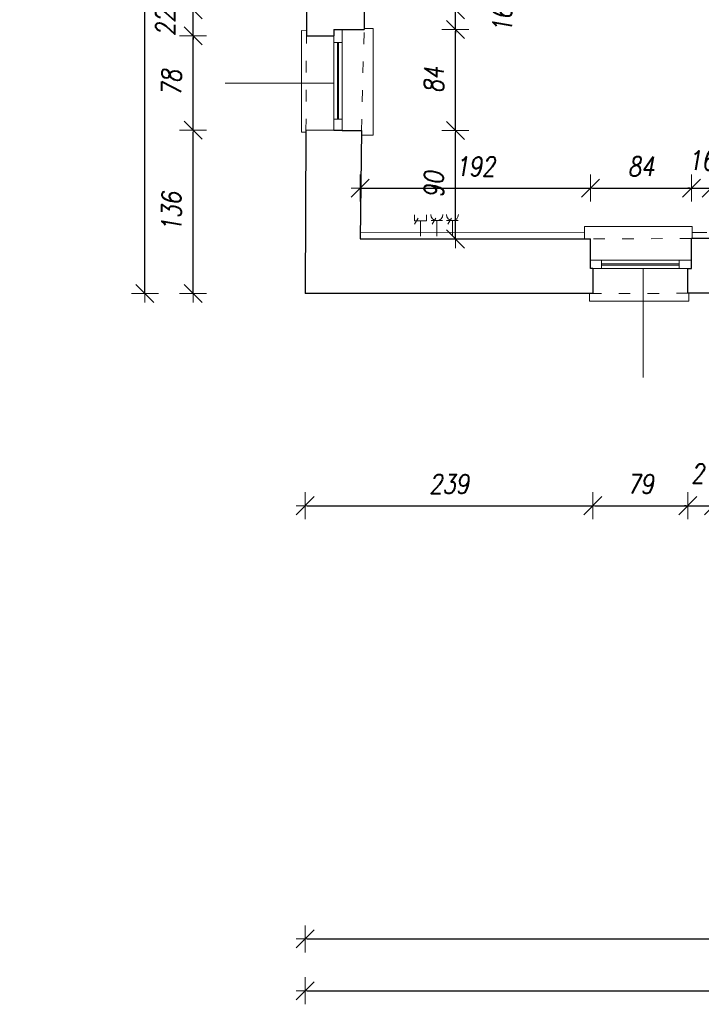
# Model space of a CAD drawing. Header units: millimetres. Extents: x -58431 to 28973, y -32170 to 9431.
# Tile 1 of 54: x -58431 to -52764, y -32170 to -23984. Entities that reach past the tile are written whole.
import ezdxf

# ---------------------------------------------------------------- set-up
doc = ezdxf.new("R2010")
doc.units = ezdxf.units.MM
doc.header["$LTSCALE"] = 8
doc.linetypes.add('ACAD_ISO03W100', pattern=[30, 12, -18])
doc.layers.get('Defpoints').update_dxf_attribs({"lineweight": 0})
for name, color, linetype, lineweight in [('A_DIMEN', 7, 'Continuous', 0), ('BAM_OPISY POWIERZCHNI', 40, 'Continuous', 0), ('instalacje', 6, 'Continuous', 0), ('piętro_dzwi i okna', 3, 'Continuous', 0), ('piętro_parapet', 6, 'Continuous', 0), ('piętro_podciąg', 2, 'ACAD_ISO03W100', 0), ('piętro_rzut', 7, 'Continuous', 30), ('piętro_widok', 4, 'Continuous', 0), ('RZUT_wymiarowanie', 2, 'Continuous', 0), ('wymiarowanie', 4, 'Continuous', 0)]:
    doc.layers.add(name, color=color, linetype=linetype, lineweight=lineweight)
doc.styles.add('ROMANS1', font='romans.shx', dxfattribs={"width": 0.8, "oblique": 10})
doc.dimstyles.new('NARCH100', dxfattribs={"dimscale": 100, "dimtxt": 1.6, "dimasz": 0.15, "dimexe": 0, "dimexo": 0, "dimgap": 1, "dimtad": 1, "dimdec": 0, "dimlfac": 0.1, "dimrnd": 1, "dimdsep": 46, "dimtxsty": 'ROMANS1', "dimblk": 'wym', "dimcen": -1.5, "dimse1": 1, "dimse2": 1, "dimclrd": 4, "dimclre": 4, "dimclrt": 3, "dimadec": 0, "dimazin": 0, "dimtfac": 0.04, "dimtdec": 0, "dimtmove": 2, "dimatfit": 3, "dimldrblk": 'wym', "dimfxl": 0, "dimtolj": 1, "dimarcsym": 0})

# ---------------------------------------------------------------- blocks, each defined once
blk = doc.blocks.new('wym')
at = {"layer": 'A_DIMEN', "color": 4, "ltscale": 100}
for p, q in [((0, -7.5), (0, 7.5)), ((-5, -5), (5, 5)), ((-5, 0), (5, 0))]:
    blk.add_line(p, q, dxfattribs=at)
blk = doc.blocks.new('*D13')
at = {"layer": 'Defpoints', "color": 0, "transparency": 16777216}
for p in [(-53665.6, -26054), (-56057.1, -26261.6), (-53665.6, -28024.5)]:
    blk.add_point(p, dxfattribs=at)
at = {"layer": 'piętro_widok', "color": 4, "lineweight": -2, "transparency": 16777216}
blk.add_line((-56042.1, -28024.5), (-53680.6, -28024.5), dxfattribs=at)
at = {"layer": 'piętro_widok', "color": 4, "lineweight": -2, "transparency": 16777216, "xscale": 15, "yscale": 15, "zscale": 15, "rotation": 179.9999999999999}
blk.add_blockref('wym', (-56057.1, -28024.5), dxfattribs=at)
at = {"layer": 'piętro_widok', "color": 4, "lineweight": -2, "transparency": 16777216, "xscale": 15, "yscale": 15, "zscale": 15}
blk.add_blockref('wym', (-53665.6, -28024.5), dxfattribs=at)
at = {"layer": 'piętro_widok', "color": 3, "transparency": 16777216, "insert": (-54861.3, -27844.5), "char_height": 160, "attachment_point": 5, "style": 'ROMANS1'}
blk.add_mtext('\\A1;239', dxfattribs=at)
blk = doc.blocks.new('*D14')
at = {"layer": 'Defpoints', "color": 0, "transparency": 16777216}
for p in [(-53665.6, -26054), (-52875, -26258.7), (-52875, -28024.5)]:
    blk.add_point(p, dxfattribs=at)
at = {"layer": 'piętro_widok', "color": 4, "lineweight": -2, "transparency": 16777216}
blk.add_line((-53650.6, -28024.5), (-52890, -28024.5), dxfattribs=at)
at = {"layer": 'piętro_widok', "color": 4, "lineweight": -2, "transparency": 16777216, "xscale": 15, "yscale": 15, "zscale": 15, "rotation": 179.9999999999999}
blk.add_blockref('wym', (-53665.6, -28024.5), dxfattribs=at)
at = {"layer": 'piętro_widok', "color": 4, "lineweight": -2, "transparency": 16777216, "xscale": 15, "yscale": 15, "zscale": 15}
blk.add_blockref('wym', (-52875, -28024.5), dxfattribs=at)
at = {"layer": 'piętro_widok', "color": 3, "transparency": 16777216, "insert": (-53270.3, -27844.5), "char_height": 160, "attachment_point": 5, "style": 'ROMANS1'}
blk.add_mtext('\\A1;79', dxfattribs=at)
blk = doc.blocks.new('*D15')
at = {"layer": 'Defpoints', "color": 0, "transparency": 16777216}
for p in [(-52875, -26258.7), (-52663.1, -26258.7), (-52663.1, -28024.5)]:
    blk.add_point(p, dxfattribs=at)
at = {"layer": 'piętro_widok', "color": 4, "lineweight": -2, "transparency": 16777216}
for p, q in [((-52890, -28024.5), (-52905, -28024.5)), ((-52875, -28024.5), (-52663.1, -28024.5)), ((-52648.1, -28024.5), (-52633.1, -28024.5))]:
    blk.add_line(p, q, dxfattribs=at)
at = {"layer": 'piętro_widok', "color": 4, "lineweight": -2, "transparency": 16777216, "xscale": 15, "yscale": 15, "zscale": 15}
for p, rotation in [((-52875, -28024.5), 359.9999999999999), ((-52663.1, -28024.5), 179.9999999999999)]:
    blk.add_blockref('wym', p, dxfattribs=dict(at, rotation=rotation))
at = {"layer": 'piętro_widok', "color": 3, "transparency": 16777216, "insert": (-52739.6, -27757.6), "char_height": 160, "attachment_point": 5, "style": 'ROMANS1'}
blk.add_mtext('\\A1;21', dxfattribs=at)
blk = doc.blocks.new('*D180')
at = {"layer": 'Defpoints', "color": 0, "transparency": 16777216}
for p in [(-53684.5, -25384.3), (-55601.2, -25807.2), (-53684.5, -25807.2)]:
    blk.add_point(p, dxfattribs=at)
at = {"layer": 'RZUT_wymiarowanie', "color": 4, "lineweight": -2, "transparency": 16777216}
blk.add_line((-55586.2, -25384.3), (-53699.5, -25384.3), dxfattribs=at)
at = {"layer": 'RZUT_wymiarowanie', "color": 4, "lineweight": -2, "transparency": 16777216, "xscale": 15, "yscale": 15, "zscale": 15, "rotation": 179.9999999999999}
blk.add_blockref('wym', (-55601.2, -25384.3), dxfattribs=at)
at = {"layer": 'RZUT_wymiarowanie', "color": 4, "lineweight": -2, "transparency": 16777216, "xscale": 15, "yscale": 15, "zscale": 15}
blk.add_blockref('wym', (-53684.5, -25384.3), dxfattribs=at)
at = {"layer": 'RZUT_wymiarowanie', "color": 3, "transparency": 16777216, "insert": (-54642.9, -25204.3), "char_height": 160, "attachment_point": 5, "style": 'ROMANS1'}
blk.add_mtext('\\A1;192', dxfattribs=at)
blk = doc.blocks.new('*D181')
at = {"layer": 'Defpoints', "color": 0, "transparency": 16777216}
for p in [(-52845.8, -25384.3), (-53684.5, -25807.2), (-52845.8, -25984)]:
    blk.add_point(p, dxfattribs=at)
at = {"layer": 'RZUT_wymiarowanie', "color": 4, "lineweight": -2, "transparency": 16777216}
blk.add_line((-53669.5, -25384.3), (-52860.8, -25384.3), dxfattribs=at)
at = {"layer": 'RZUT_wymiarowanie', "color": 4, "lineweight": -2, "transparency": 16777216, "xscale": 15, "yscale": 15, "zscale": 15, "rotation": 179.9999999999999}
blk.add_blockref('wym', (-53684.5, -25384.3), dxfattribs=at)
at = {"layer": 'RZUT_wymiarowanie', "color": 4, "lineweight": -2, "transparency": 16777216, "xscale": 15, "yscale": 15, "zscale": 15}
blk.add_blockref('wym', (-52845.8, -25384.3), dxfattribs=at)
at = {"layer": 'RZUT_wymiarowanie', "color": 3, "transparency": 16777216, "insert": (-53265.2, -25204.3), "char_height": 160, "attachment_point": 5, "style": 'ROMANS1'}
blk.add_mtext('\\A1;84', dxfattribs=at)
blk = doc.blocks.new('*D182')
at = {"layer": 'Defpoints', "color": 0, "transparency": 16777216}
for p in [(-52682.4, -25384.3), (-52845.8, -25984), (-52682.4, -25981.2)]:
    blk.add_point(p, dxfattribs=at)
at = {"layer": 'RZUT_wymiarowanie', "color": 4, "lineweight": -2, "transparency": 16777216}
for p, q in [((-52860.8, -25384.3), (-52875.8, -25384.3)), ((-52845.8, -25384.3), (-52682.4, -25384.3)), ((-52667.4, -25384.3), (-52652.4, -25384.3))]:
    blk.add_line(p, q, dxfattribs=at)
at = {"layer": 'RZUT_wymiarowanie', "color": 4, "lineweight": -2, "transparency": 16777216, "xscale": 15, "yscale": 15, "zscale": 15}
for p, rotation in [((-52845.8, -25384.3), 359.9999999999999), ((-52682.4, -25384.3), 179.9999999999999)]:
    blk.add_blockref('wym', p, dxfattribs=dict(at, rotation=rotation))
at = {"layer": 'RZUT_wymiarowanie', "color": 3, "transparency": 16777216, "insert": (-52764.1, -25154.3), "char_height": 160, "attachment_point": 5, "style": 'ROMANS1'}
blk.add_mtext('\\A1;16', dxfattribs=at)
blk = doc.blocks.new('*D341')
at = {"layer": 'Defpoints', "color": 0, "transparency": 16777216}
for p in [(-55590.7, -24906.3), (-54808.6, -24906.3), (-55601.2, -25807.2)]:
    blk.add_point(p, dxfattribs=at)
at = {"layer": 'RZUT_wymiarowanie', "color": 4, "lineweight": -2, "transparency": 16777216}
blk.add_line((-54808.6, -25792.2), (-54808.6, -24921.3), dxfattribs=at)
at = {"layer": 'RZUT_wymiarowanie', "color": 4, "lineweight": -2, "transparency": 16777216, "xscale": 15, "yscale": 15, "zscale": 15}
for p, rotation in [((-54808.6, -24906.3), 90), ((-54808.6, -25807.2), 270)]:
    blk.add_blockref('wym', p, dxfattribs=dict(at, rotation=rotation))
at = {"layer": 'RZUT_wymiarowanie', "color": 3, "transparency": 16777216, "insert": (-54988.6, -25356.7), "char_height": 160, "attachment_point": 5, "rotation": 90, "style": 'ROMANS1'}
blk.add_mtext('\\A1;90', dxfattribs=at)
blk = doc.blocks.new('*D342')
at = {"layer": 'Defpoints', "color": 0, "transparency": 16777216}
for p in [(-55748.8, -24065.1), (-54808.6, -24065.1), (-55590.7, -24906.3)]:
    blk.add_point(p, dxfattribs=at)
at = {"layer": 'RZUT_wymiarowanie', "color": 4, "lineweight": -2, "transparency": 16777216}
blk.add_line((-54808.6, -24891.3), (-54808.6, -24080.1), dxfattribs=at)
at = {"layer": 'RZUT_wymiarowanie', "color": 4, "lineweight": -2, "transparency": 16777216, "xscale": 15, "yscale": 15, "zscale": 15}
for p, rotation in [((-54808.6, -24065.1), 90), ((-54808.6, -24906.3), 270)]:
    blk.add_blockref('wym', p, dxfattribs=dict(at, rotation=rotation))
at = {"layer": 'RZUT_wymiarowanie', "color": 3, "transparency": 16777216, "insert": (-54988.6, -24485.7), "char_height": 160, "attachment_point": 5, "rotation": 90, "style": 'ROMANS1'}
blk.add_mtext('\\A1;84', dxfattribs=at)
blk = doc.blocks.new('*D343')
at = {"layer": 'Defpoints', "color": 0, "transparency": 16777216}
for p in [(-55748.8, -23902.9), (-54808.6, -23902.9), (-55748.8, -24065.1)]:
    blk.add_point(p, dxfattribs=at)
at = {"layer": 'RZUT_wymiarowanie', "color": 4, "lineweight": -2, "transparency": 16777216}
for p, q in [((-54808.6, -23887.9), (-54808.6, -23872.9)), ((-54808.6, -24065.1), (-54808.6, -23902.9)), ((-54808.6, -24080.1), (-54808.6, -24095.1))]:
    blk.add_line(p, q, dxfattribs=at)
at = {"layer": 'RZUT_wymiarowanie', "color": 4, "lineweight": -2, "transparency": 16777216, "xscale": 15, "yscale": 15, "zscale": 15}
for p, rotation in [((-54808.6, -23902.9), 270), ((-54808.6, -24065.1), 90)]:
    blk.add_blockref('wym', p, dxfattribs=dict(at, rotation=rotation))
at = {"layer": 'RZUT_wymiarowanie', "color": 3, "transparency": 16777216, "insert": (-54418.6, -23984), "char_height": 160, "attachment_point": 5, "rotation": 90, "style": 'ROMANS1'}
blk.add_mtext('\\A1;16', dxfattribs=at)
blk = doc.blocks.new('*D543')
at = {"layer": 'BAM_OPISY POWIERZCHNI', "color": 4, "lineweight": -2, "transparency": 16777216}
blk.add_line((-56042.1, -31627.1), (-14725.3, -31627.1), dxfattribs=at)
at = {"layer": 'Defpoints', "color": 0, "transparency": 16777216}
for p in [(-56057.1, -26261.6), (-14710.3, -30520.1), (-14710.3, -31627.1)]:
    blk.add_point(p, dxfattribs=at)
at = {"layer": 'BAM_OPISY POWIERZCHNI', "color": 4, "lineweight": -2, "transparency": 16777216, "xscale": 15, "yscale": 15, "zscale": 15, "rotation": 179.9999999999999}
blk.add_blockref('wym', (-56057.1, -31627.1), dxfattribs=at)
at = {"layer": 'BAM_OPISY POWIERZCHNI', "color": 4, "lineweight": -2, "transparency": 16777216, "xscale": 15, "yscale": 15, "zscale": 15}
blk.add_blockref('wym', (-14710.3, -31627.1), dxfattribs=at)
at = {"layer": 'BAM_OPISY POWIERZCHNI', "color": 3, "transparency": 16777216, "insert": (-35383.7, -31447.1), "char_height": 160, "attachment_point": 5, "style": 'ROMANS1'}
blk.add_mtext('\\A1;4135', dxfattribs=at)
blk = doc.blocks.new('*D546')
at = {"layer": 'BAM_OPISY POWIERZCHNI', "color": 4, "lineweight": -2, "transparency": 16777216}
blk.add_line((-56042.1, -32057.8), (-1543.1, -32057.8), dxfattribs=at)
at = {"layer": 'Defpoints', "color": 0, "transparency": 16777216}
for p in [(-56057.1, -26261.6), (-1528.1, -26309.4), (-1528.1, -32057.8)]:
    blk.add_point(p, dxfattribs=at)
at = {"layer": 'BAM_OPISY POWIERZCHNI', "color": 4, "lineweight": -2, "transparency": 16777216, "xscale": 15, "yscale": 15, "zscale": 15, "rotation": 179.9999999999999}
blk.add_blockref('wym', (-56057.1, -32057.8), dxfattribs=at)
at = {"layer": 'BAM_OPISY POWIERZCHNI', "color": 4, "lineweight": -2, "transparency": 16777216, "xscale": 15, "yscale": 15, "zscale": 15}
blk.add_blockref('wym', (-1528.1, -32057.8), dxfattribs=at)
at = {"layer": 'BAM_OPISY POWIERZCHNI', "color": 3, "transparency": 16777216, "insert": (-28792.6, -31877.8), "char_height": 160, "attachment_point": 5, "style": 'ROMANS1'}
blk.add_mtext('\\A1;5453', dxfattribs=at)
blk = doc.blocks.new('*D821')
at = {"layer": 'BAM_OPISY POWIERZCHNI', "color": 4, "lineweight": -2, "transparency": 16777216}
blk.add_line((-56990, -26246.6), (-56990, -24918), dxfattribs=at)
at = {"layer": 'Defpoints', "color": 0, "transparency": 16777216}
for p in [(-56990, -24903), (-56048.3, -24903, 56045.2), (-56057.1, -26261.6)]:
    blk.add_point(p, dxfattribs=at)
at = {"layer": 'BAM_OPISY POWIERZCHNI', "color": 4, "lineweight": -2, "transparency": 16777216, "xscale": 15, "yscale": 15, "zscale": 15}
for p, rotation in [((-56990, -24903), 90), ((-56990, -26261.6), 270)]:
    blk.add_blockref('wym', p, dxfattribs=dict(at, rotation=rotation))
at = {"layer": 'BAM_OPISY POWIERZCHNI', "color": 3, "transparency": 16777216, "insert": (-57170, -25582.3), "char_height": 160, "attachment_point": 5, "rotation": 90, "style": 'ROMANS1'}
blk.add_mtext('\\A1;136', dxfattribs=at)
blk = doc.blocks.new('*D822')
at = {"layer": 'BAM_OPISY POWIERZCHNI', "color": 4, "lineweight": -2, "transparency": 16777216}
blk.add_line((-56990, -24888), (-56990, -24133.3), dxfattribs=at)
at = {"layer": 'Defpoints', "color": 0, "transparency": 16777216}
for p in [(-56990, -24118.3), (-56047.6, -24118.3), (-56048.3, -24903, 56045.2)]:
    blk.add_point(p, dxfattribs=at)
at = {"layer": 'BAM_OPISY POWIERZCHNI', "color": 4, "lineweight": -2, "transparency": 16777216, "xscale": 15, "yscale": 15, "zscale": 15}
for p, rotation in [((-56990, -24118.3), 90), ((-56990, -24903), 270)]:
    blk.add_blockref('wym', p, dxfattribs=dict(at, rotation=rotation))
at = {"layer": 'BAM_OPISY POWIERZCHNI', "color": 3, "transparency": 16777216, "insert": (-57170, -24510.7), "char_height": 160, "attachment_point": 5, "rotation": 90, "style": 'ROMANS1'}
blk.add_mtext('\\A1;78', dxfattribs=at)
blk = doc.blocks.new('*D823')
at = {"layer": 'BAM_OPISY POWIERZCHNI', "color": 4, "lineweight": -2, "transparency": 16777216}
for p, q in [((-56990, -23887.4), (-56990, -23872.4)), ((-56990, -24118.3), (-56990, -23902.4)), ((-56990, -24133.3), (-56990, -24148.3))]:
    blk.add_line(p, q, dxfattribs=at)
at = {"layer": 'Defpoints', "color": 0, "transparency": 16777216}
for p in [(-56990, -23902.4), (-56046.6, -23902.4, 56045.2), (-56047.6, -24118.3)]:
    blk.add_point(p, dxfattribs=at)
at = {"layer": 'BAM_OPISY POWIERZCHNI', "color": 4, "lineweight": -2, "transparency": 16777216, "xscale": 15, "yscale": 15, "zscale": 15}
for p, rotation in [((-56990, -23902.4), 270), ((-56990, -24118.3), 90)]:
    blk.add_blockref('wym', p, dxfattribs=dict(at, rotation=rotation))
at = {"layer": 'BAM_OPISY POWIERZCHNI', "color": 3, "transparency": 16777216, "insert": (-57220, -24010.4), "char_height": 160, "attachment_point": 5, "rotation": 90, "style": 'ROMANS1'}
blk.add_mtext('\\A1;22', dxfattribs=at)
blk = doc.blocks.new('*D850')
at = {"layer": 'BAM_OPISY POWIERZCHNI', "color": 4, "lineweight": -2, "transparency": 16777216}
blk.add_line((-57390, -26246.6), (-57390, -1753.3), dxfattribs=at)
at = {"layer": 'Defpoints', "color": 0, "transparency": 16777216}
for p in [(-57390, -1738.3), (-56027, -1738.3), (-56057.1, -26261.6)]:
    blk.add_point(p, dxfattribs=at)
at = {"layer": 'BAM_OPISY POWIERZCHNI', "color": 4, "lineweight": -2, "transparency": 16777216, "xscale": 15, "yscale": 15, "zscale": 15}
for p, rotation in [((-57390, -1738.3), 90), ((-57390, -26261.6), 270)]:
    blk.add_blockref('wym', p, dxfattribs=dict(at, rotation=rotation))
at = {"layer": 'BAM_OPISY POWIERZCHNI', "color": 3, "transparency": 16777216, "insert": (-57570, -13999.9), "char_height": 160, "attachment_point": 5, "rotation": 90, "style": 'ROMANS1'}
blk.add_mtext('\\A1;2452', dxfattribs=at)

msp = doc.modelspace()

# ---------------------------------------------------------------- linework, layer by layer
at = {"layer": 'instalacje'}
for points in [[(-55149.7, -25605.5), (-55149.7, -25655.8)], [(-55049.2, -25605.5), (-55049.2, -25655.8)], [(-55049.2, -25655.8), (-55149.7, -25655.8)], [(-55117.6, -25635.1), (-55147.5, -25684.8)], [(-55099.5, -25655.8), (-55099.5, -25783.8)], [(-55011.1, -25654.7), (-54915.1, -25654.7)], [(-54971.7, -25633.1), (-55001.6, -25682.8)], [(-54963.1, -25654.7), (-54963.1, -25782.7)], [(-54881.4, -25654.6), (-54785.4, -25654.7)], [(-54842, -25633.1), (-54871.9, -25682.8)], [(-54833.4, -25654.7), (-54833.4, -25782.7)]]:
    msp.add_lwpolyline(points, dxfattribs=at)
for centre in [(-54963.1, -25604.4), (-54833.4, -25604.4)]:
    msp.add_arc(centre, 50.2, 179.99226, 359.99226, dxfattribs=at)
at = {"layer": 'piętro_dzwi i okna'}
for points in [[(-55748.8, -24906.3), (-55748.8, -24065.1)], [(-55818.5, -24904.5), (-55818.6, -24118.3)], [(-55748.8, -24174.2), (-55818.8, -24174.2)], [(-55789, -24809.8), (-55789, -24174.2)], [(-55779.5, -24809.8), (-55779.5, -24174.2)], [(-55748.8, -24809.8), (-55818.8, -24809.8)], [(-52845.8, -25984), (-53684.5, -25984)], [(-53593, -25984), (-53593, -26054)], [(-52947.7, -26015.2), (-53593, -26015.2)], [(-52947.7, -26024.8), (-53593, -26024.8)], [(-52947.7, -25984), (-52947.7, -26054)], [(-52875, -26054), (-53665.6, -26054)]]:
    msp.add_lwpolyline(points, dxfattribs=at)
at = {"layer": 'piętro_parapet'}
for points in [[(-55591.2, -24943.4), (-55492, -24943.4), (-55492, -24056.6), (-55566.6, -24056.7)], [(-56051.1, -24920.3), (-56088.2, -24920.3), (-56088.2, -24075.1), (-56047.4, -24075.3)], [(-53734.4, -25807.2), (-53734.4, -25702.2), (-52838.8, -25702.2), (-52838.8, -25803.1)], [(-53693.3, -26261.6), (-53693.3, -26324.3), (-52868.9, -26324.3), (-52868.9, -26258.7)]]:
    msp.add_lwpolyline(points, dxfattribs=at)
at = {"layer": 'piętro_podciąg'}
for points in [[(-55590.7, -24906.3), (-55566.6, -24065.1)], [(-52845.8, -25803.1), (-53684.5, -25807.2)], [(-52875, -26258.7), (-53665.6, -26261.6)]]:
    msp.add_lwpolyline(points, dxfattribs=at)
at = {"layer": 'piętro_podciąg', "elevation": 56045.2}
msp.add_lwpolyline([(-56051, -24903), (-56047.6, -24118.3)], dxfattribs=at)
at = {"layer": 'piętro_rzut'}
for p, q in [((-55818.4, -24065.1), (-55566.6, -24065.1)), ((-55818.5, -24904.5, 56045.2), (-56051, -24903, 56045.2)), ((-53665.6, -26054), (-53665.6, -26261.6)), ((-53665.6, -26261.6), (-53868.5, -26261.6))]:
    msp.add_line(p, q, dxfattribs=at)
for points in [[(-56046.6, -23902.4), (-56047.6, -24118.3)], [(-55566.6, -23903.9), (-55566.6, -24065.1)], [(-55818.4, -24065.1), (-55818.4, -24118.3)], [(-56047.6, -24118.3), (-55818.4, -24118.3)], [(-56051, -24903), (-56057.1, -26261.6)], [(-55748.8, -24906.3), (-55818.5, -24904.5)], [(-55748.8, -24906.3), (-55590.7, -24906.3)], [(-55590.7, -24906.3), (-55601.2, -25807.2), (-53684.5, -25807.2)], [(-53665.6, -26054), (-53684.5, -26054), (-53684.5, -25807.2)], [(-52663.1, -26051.2), (-52663.1, -26258.7), (-52875, -26258.7), (-52875, -26054), (-52845.8, -26054), (-52845.8, -25803.1)], [(-52682.4, -25802.8), (-52845.8, -25803.1)], [(-53868.5, -26261.6), (-56057.1, -26261.6)]]:
    msp.add_lwpolyline(points, dxfattribs=at)
at = {"layer": 'piętro_widok'}
for points in [[(-55600.6, -25751.6), (-53734.4, -25753)], [(-52838.8, -25753.6), (-52719.2, -25753.7)]]:
    msp.add_lwpolyline(points, dxfattribs=at)
at = {"layer": 'wymiarowanie'}
for points in [[(-56724, -24510.9), (-55818.6, -24511.4)], [(-53247.2, -26959.5), (-53246.7, -26054)]]:
    msp.add_lwpolyline(points, dxfattribs=at)

# ---------------------------------------------------------------- dimensions: what is measured, and where the dimension line sits
at = {"layer": 'BAM_OPISY POWIERZCHNI'}
for base, p1, p2, picture, middle in [((-57390, -1738.3), (-56057.1, -26261.6), (-56027, -1738.3), '*D850', (-57570, -13999.9)), ((-56990, -23902.4), (-56047.6, -24118.3), (-56046.6, -23902.4, 56045.2), '*D823', (-57220, -24010.4)), ((-56990, -24118.3), (-56048.3, -24903, 56045.2), (-56047.6, -24118.3), '*D822', (-57170, -24510.7)), ((-56990, -24903), (-56057.1, -26261.6), (-56048.3, -24903, 56045.2), '*D821', (-57170, -25582.3))]:
    dim = msp.add_linear_dim(base=base, p1=p1, p2=p2, angle=90, dimstyle='NARCH100', dxfattribs=at)
    dim.commit()
    dim.dimension.update_dxf_attribs({"geometry": picture, "text_midpoint": middle})
for base, p2, picture, middle in [((-14710.3, -31627.1), (-14710.3, -30520.1), '*D543', (-35383.7, -31447.1)), ((-1528.1, -32057.8), (-1528.1, -26309.4), '*D546', (-28792.6, -31877.8))]:
    dim = msp.add_linear_dim(base=base, p1=(-56057.1, -26261.6), p2=p2, dimstyle='NARCH100', dxfattribs=at)
    dim.commit()
    dim.dimension.update_dxf_attribs({"geometry": picture, "text_midpoint": middle})
at = {"layer": 'piętro_widok'}
for base, p1, p2, picture, middle in [((-53665.6, -28024.5), (-56057.1, -26261.6), (-53665.6, -26054), '*D13', (-54861.3, -27844.5)), ((-52875, -28024.5), (-53665.6, -26054), (-52875, -26258.7), '*D14', (-53270.3, -27844.5))]:
    dim = msp.add_linear_dim(base=base, p1=p1, p2=p2, dimstyle='NARCH100', dxfattribs=at)
    dim.commit()
    dim.dimension.update_dxf_attribs({"geometry": picture, "text_midpoint": middle})
dim = msp.add_linear_dim(base=(-52663.1, -28024.5), p1=(-52875, -26258.7), p2=(-52663.1, -26258.7), dimstyle='NARCH100', dxfattribs=at)
dim.commit()
dim.dimension.update_dxf_attribs({"geometry": '*D15', "text_midpoint": (-52739.6, -27757.6), "dimtype": 160})
at = {"layer": 'RZUT_wymiarowanie'}
for base, p1, p2, picture, middle in [((-54808.6, -23902.9), (-55748.8, -24065.1), (-55748.8, -23902.9), '*D343', (-54418.6, -23984)), ((-54808.6, -24065.1), (-55590.7, -24906.3), (-55748.8, -24065.1), '*D342', (-54988.6, -24485.7)), ((-54808.6, -24906.3), (-55601.2, -25807.2), (-55590.7, -24906.3), '*D341', (-54988.6, -25356.7))]:
    dim = msp.add_linear_dim(base=base, p1=p1, p2=p2, angle=90, dimstyle='NARCH100', dxfattribs=at)
    dim.commit()
    dim.dimension.update_dxf_attribs({"geometry": picture, "text_midpoint": middle})
for base, p1, p2, picture, middle in [((-52682.4, -25384.3), (-52845.8, -25984), (-52682.4, -25981.2), '*D182', (-52764.1, -25154.3)), ((-53684.5, -25384.3), (-55601.2, -25807.2), (-53684.5, -25807.2), '*D180', (-54642.9, -25204.3)), ((-52845.8, -25384.3), (-53684.5, -25807.2), (-52845.8, -25984), '*D181', (-53265.2, -25204.3))]:
    dim = msp.add_linear_dim(base=base, p1=p1, p2=p2, dimstyle='NARCH100', dxfattribs=at)
    dim.commit()
    dim.dimension.update_dxf_attribs({"geometry": picture, "text_midpoint": middle})

doc.saveas('drawing.dxf')
